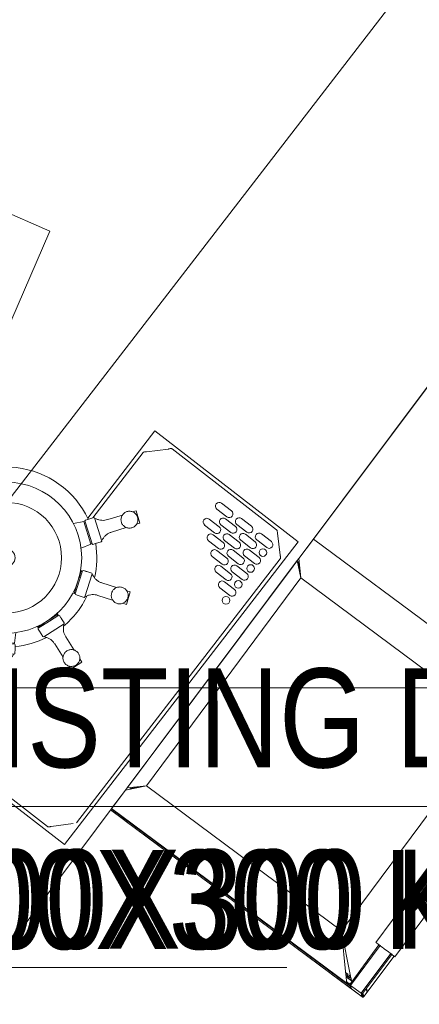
# Model space of a CAD drawing. Header units: millimetres. Extents: x 504675 to 860349, y -23215 to 63575.
# Tile 153 of 177: x 588420 to 588925, y 34386 to 35628. Entities that reach past the tile are written whole.
import ezdxf

# ---------------------------------------------------------------- set-up
doc = ezdxf.new("R2010")
doc.units = ezdxf.units.MM
doc.header["$LTSCALE"] = 10
doc.linetypes.add('LEVEL-F-OVERALL LAYOUT$0$HIDDEN', pattern=[0.375, 0.25, -0.125])
doc.layers.get('0').update_dxf_attribs({"linetype": 'CONTINUOUS'})
for name, color, linetype, lineweight in [('ARCH', 8, 'CONTINUOUS', 0), ('Ceiling', 35, 'CONTINUOUS', 5), ('CKD-Equipements', 8, 'CONTINUOUS', 0), ('Duct Insulations', 8, 'CONTINUOUS', 13), ('F-RETAIL ANNO-TEXT', 7, 'CONTINUOUS', 9), ('furniture', 8, 'CONTINUOUS', 5), ('title', 3, 'CONTINUOUS', 0)]:
    doc.layers.add(name, color=color, linetype=linetype, lineweight=lineweight)
doc.layers.add('LEVEL-F-OVERALL LAYOUT$0$DASH1L', color=8, linetype='LEVEL-F-OVERALL LAYOUT$0$HIDDEN')
doc.styles.add('2 Arial_regular_annotative', font='arial.ttf', dxfattribs={"width": 0.8, "height": 2})
doc.styles.add('2.25 Arial_regular_annotative', font='arial.ttf', dxfattribs={"width": 0.8, "height": 2.25})
doc.styles.get("Standard").update_dxf_attribs({"font": 'verdana.ttf'})
doc.dimstyles.new('A-DIM-2-ANNOTATIVE', dxfattribs={"dimtxt": 2, "dimasz": 1.5, "dimexe": 1, "dimexo": 1, "dimgap": 0.5, "dimtad": 1, "dimdec": 0, "dimrnd": 5, "dimzin": 0, "dimdsep": 46, "dimtxsty": '2 Arial_regular_annotative', "dimblk": 'OBLIQUE', "dimcen": 0, "dimdle": 1, "dimclrd": 256, "dimclre": 256, "dimadec": 0, "dimazin": 0, "dimtfac": 1, "dimtdec": 0, "dimtix": 1, "dimtmove": 2, "dimatfit": 3, "dimfxl": 2, "dimtolj": 1, "dimtzin": 0, "dimlwd": -1, "dimlwe": -1, "dimarcsym": 1})

# ---------------------------------------------------------------- blocks, each defined once
blk = doc.blocks.new('G$C5B70F401')
at = {"layer": 'CKD-Equipements', "linetype": 'Continuous'}
for p, q in [((228.6, 482.6, 1824.7), (0, 482.6, 1824.7)), ((0, 482.6, 1824.7), (0, 0, 1824.7)), ((7.7, 455.2, 1824.7), (27.4, 474.9, 1824.7)), ((197.7, 477.8, 1824.7), (30.9, 477.8, 1824.7)), ((201.2, 474.9, 1824.7), (220.9, 455.2, 1824.7)), ((228.6, 343.7, 1824.7), (228.6, 482.6, 1824.7)), ((42.9, 462, 1824.7), (27, 462, 1824.7)), ((74.6, 462, 1824.7), (58.7, 462, 1824.7)), ((106.4, 462, 1824.7), (90.5, 462, 1824.7)), ((4.8, 451.7, 1824.7), (4.8, 30.9, 1824.7)), ((27, 452.4, 1824.7), (42.9, 452.4, 1824.7)), ((58.7, 449.3, 1824.7), (42.9, 449.3, 1824.7)), ((58.7, 452.4, 1824.7), (74.6, 452.4, 1824.7)), ((90.5, 449.3, 1824.7), (74.6, 449.3, 1824.7)), ((90.5, 452.4, 1824.7), (106.4, 452.4, 1824.7)), ((223.8, 347.8, 1824.7), (223.8, 451.7, 1824.7)), ((42.9, 436.6, 1824.7), (27, 436.6, 1824.7)), ((42.9, 439.7, 1824.7), (58.7, 439.7, 1824.7)), ((74.6, 436.6, 1824.7), (58.7, 436.6, 1824.7)), ((74.6, 439.7, 1824.7), (90.5, 439.7, 1824.7)), ((106.4, 436.6, 1824.7), (90.5, 436.6, 1824.7)), ((27, 427, 1824.7), (42.9, 427, 1824.7)), ((58.7, 423.9, 1824.7), (42.9, 423.9, 1824.7)), ((58.7, 427, 1824.7), (74.6, 427, 1824.7)), ((90.5, 423.9, 1824.7), (74.6, 423.9, 1824.7)), ((90.5, 427, 1824.7), (106.4, 427, 1824.7)), ((42.9, 411.2, 1824.7), (27, 411.2, 1824.7)), ((42.9, 414.3, 1824.7), (58.7, 414.3, 1824.7)), ((74.6, 411.2, 1824.7), (58.7, 411.2, 1824.7)), ((74.6, 414.3, 1824.7), (90.5, 414.3, 1824.7)), ((27, 401.6, 1824.7), (42.9, 401.6, 1824.7)), ((58.7, 398.5, 1824.7), (42.9, 398.5, 1824.7)), ((58.7, 401.6, 1824.7), (74.6, 401.6, 1824.7)), ((42.9, 385.8, 1824.7), (27, 385.8, 1824.7)), ((42.9, 388.9, 1824.7), (58.7, 388.9, 1824.7)), ((185.9, 388.4, 1824.7), (172.4, 378.9, 1824.7)), ((188.6, 384.5, 1824.7), (185.9, 388.4, 1824.7)), ((27, 376.2, 1824.7), (42.9, 376.2, 1824.7)), ((172.4, 378.9, 1824.7), (175.1, 375.1, 1824.7)), ((207.5, 357.6, 1824.7), (196.3, 373.5, 1824.7)), ((182.8, 364.1, 1824.7), (194, 348.1, 1824.7)), ((197, 331.6, 1824.7), (222, 349.1, 1824.7)), ((220.5, 349.3, 1824.7), (219.5, 349.5, 1824.7)), ((221.1, 348.5, 1824.7), (220.5, 349.3, 1824.7)), ((223, 348.9, 1824.7), (222, 349.1, 1824.7)), ((226.7, 343.6, 1824.7), (223, 348.9, 1824.7)), ((230, 337.3, 1824.7), (205.3, 320, 1824.7)), ((229.2, 338.7, 1824.7), (218, 330.8, 1824.7)), ((229.4, 339.8, 1824.7), (227.5, 342.5, 1824.7)), ((229.3, 336.8, 1824.7), (228.4, 338.1, 1824.7)), ((229.2, 338.7, 1824.7), (229.4, 339.8, 1824.7)), ((238.4, 327.3, 1824.7), (230, 337.3, 1824.7)), ((197, 331.6, 1824.7), (196.8, 330.6, 1824.7)), ((196.8, 330.6, 1824.7), (201.3, 324.2, 1824.7)), ((197.4, 334.1, 1824.7), (197.3, 333.1, 1824.7)), ((197.3, 333.1, 1824.7), (197.9, 332.3, 1824.7)), ((201.3, 324.2, 1824.7), (203.2, 321.4, 1824.7)), ((218, 330.8, 1824.7), (204.3, 321.2, 1824.7)), ((203.2, 321.4, 1824.7), (204.3, 321.2, 1824.7)), ((205.1, 321.8, 1824.7), (206, 320.5, 1824.7)), ((205.3, 320, 1824.7), (212, 308.6, 1824.7)), ((129.1, 302.8, 1824.7), (123.4, 287.3, 1824.7)), ((133.5, 301.2, 1824.7), (129.1, 302.8, 1824.7)), ((123.4, 287.3, 1824.7), (127.9, 285.7, 1824.7)), ((164.5, 290, 1824.7), (146.2, 296.6, 1824.7)), ((170.7, 262.7, 1824.7), (181.1, 291.3, 1824.7)), ((179.8, 290.7, 1824.7), (178.9, 290.3, 1824.7)), ((180.8, 290.3, 1824.7), (179.8, 290.7, 1824.7)), ((182.1, 291.8, 1824.7), (181.1, 291.3, 1824.7)), ((188.2, 289.6, 1824.7), (182.1, 291.8, 1824.7)), ((193.1, 287, 1824.7), (188.4, 274.1, 1824.7)), ((192.6, 288, 1824.7), (189.5, 289.1, 1824.7)), ((194.5, 286.3, 1824.7), (191.3, 277.5, 1824.7)), ((193.1, 287, 1824.7), (192.6, 288, 1824.7)), ((194.2, 285.5, 1824.7), (192.7, 286, 1824.7)), ((195.4, 286.2, 1824.7), (194.5, 286.3, 1824.7)), ((140.5, 281.1, 1824.7), (158.8, 274.5, 1824.7)), ((188.4, 274.1, 1824.7), (182.6, 258.3, 1824.7)), ((169.7, 264.9, 1824.7), (170.1, 264.1, 1824.7)), ((170.1, 264.1, 1824.7), (171.1, 263.7, 1824.7)), ((170.7, 262.7, 1824.7), (171.2, 261.7, 1824.7)), ((171.2, 261.7, 1824.7), (178.5, 259, 1824.7)), ((188.7, 270.2, 1824.7), (184.2, 257.9, 1824.7)), ((178.5, 259, 1824.7), (181.7, 257.9, 1824.7)), ((181.7, 257.9, 1824.7), (182.6, 258.3, 1824.7)), ((183, 259.3, 1824.7), (184.5, 258.8, 1824.7)), ((184.2, 257.9, 1824.7), (185.5, 257.2, 1824.7)), ((181.7, 224.7, 1824.7), (178.5, 223.6, 1824.7)), ((182.6, 224.3, 1824.7), (181.7, 224.7, 1824.7)), ((182.6, 224.3, 1824.7), (187.3, 211.4, 1824.7)), ((184.5, 223.8, 1824.7), (183, 223.3, 1824.7)), ((185.5, 225.4, 1824.7), (184.2, 224.7, 1824.7)), ((184.2, 224.7, 1824.7), (188.7, 212.4, 1824.7)), ((170.1, 218.5, 1824.7), (169.7, 217.7, 1824.7)), ((171.1, 218.9, 1824.7), (170.1, 218.5, 1824.7)), ((171.2, 220.9, 1824.7), (170.7, 219.9, 1824.7)), ((181.1, 191.3, 1824.7), (170.7, 219.9, 1824.7)), ((177.2, 223.1, 1824.7), (171.2, 220.9, 1824.7)), ((187.3, 211.4, 1824.7), (193.1, 195.6, 1824.7)), ((158.8, 208.1, 1824.7), (140.5, 201.5, 1824.7)), ((191.3, 205.1, 1824.7), (194.5, 196.3, 1824.7)), ((127.9, 196.9, 1824.7), (123.4, 195.3, 1824.7)), ((123.4, 195.3, 1824.7), (129.1, 179.8, 1824.7)), ((146.1, 186, 1824.7), (164.5, 192.6, 1824.7)), ((178.9, 192.3, 1824.7), (179.8, 191.9, 1824.7)), ((179.8, 191.9, 1824.7), (180.8, 192.3, 1824.7)), ((181.1, 191.3, 1824.7), (182.1, 190.8, 1824.7)), ((182.1, 190.8, 1824.7), (189.5, 193.5, 1824.7)), ((189.5, 193.5, 1824.7), (192.6, 194.6, 1824.7)), ((192.6, 194.6, 1824.7), (193.1, 195.6, 1824.7)), ((192.7, 196.6, 1824.7), (194.2, 197.1, 1824.7)), ((194.5, 196.3, 1824.7), (195.4, 196.4, 1824.7)), ((129.1, 179.8, 1824.7), (133.5, 181.4, 1824.7)), ((212, 174, 1824.7), (205.3, 162.6, 1824.7)), ((206, 162.1, 1824.7), (205.1, 160.8, 1824.7)), ((205.3, 162.6, 1824.7), (224.4, 149.2, 1824.7)), ((200.5, 157.3, 1824.7), (196.8, 152, 1824.7)), ((196.8, 152, 1824.7), (197, 151, 1824.7)), ((222, 133.5, 1824.7), (197, 151, 1824.7)), ((197.9, 150.3, 1824.7), (197.3, 149.5, 1824.7)), ((197.3, 149.5, 1824.7), (197.4, 148.5, 1824.7)), ((203.2, 161.2, 1824.7), (201.3, 158.4, 1824.7)), ((204.3, 161.4, 1824.7), (203.2, 161.2, 1824.7)), ((204.3, 161.4, 1824.7), (215.5, 153.5, 1824.7)), ((215.5, 153.5, 1824.7), (229.2, 143.9, 1824.7)), ((224.4, 149.2, 1824.7), (230, 145.3, 1824.7)), ((230, 145.3, 1824.7), (238.4, 155.3, 1824.7)), ((223, 133.7, 1824.7), (227.5, 140.1, 1824.7)), ((227.5, 140.1, 1824.7), (229.4, 142.8, 1824.7)), ((228.4, 144.5, 1824.7), (229.3, 145.8, 1824.7)), ((228.6, 0, 1824.7), (228.6, 138.9, 1824.7)), ((229.4, 142.8, 1824.7), (229.2, 143.9, 1824.7)), ((194, 134.5, 1824.7), (182.8, 118.5, 1824.7)), ((196.3, 109.1, 1824.7), (207.5, 125, 1824.7)), ((219.5, 133.1, 1824.7), (220.5, 133.3, 1824.7)), ((220.5, 133.3, 1824.7), (221.1, 134.1, 1824.7)), ((222, 133.5, 1824.7), (223, 133.7, 1824.7)), ((223.8, 30.9, 1824.7), (223.8, 134.8, 1824.7)), ((175.1, 107.6, 1824.7), (172.4, 103.7, 1824.7)), ((172.4, 103.7, 1824.7), (185.9, 94.2, 1824.7)), ((185.9, 94.2, 1824.7), (188.6, 98.1, 1824.7)), ((201.6, 81, 1824.7), (185.7, 81, 1824.7)), ((185.7, 68.3, 1824.7), (169.9, 68.3, 1824.7)), ((185.7, 71.4, 1824.7), (201.6, 71.4, 1824.7)), ((169.9, 55.6, 1824.7), (154, 55.6, 1824.7)), ((169.9, 58.7, 1824.7), (185.7, 58.7, 1824.7)), ((201.6, 55.6, 1824.7), (185.7, 55.6, 1824.7)), ((154, 42.9, 1824.7), (138.1, 42.9, 1824.7)), ((154, 46, 1824.7), (169.9, 46, 1824.7)), ((185.7, 42.9, 1824.7), (169.9, 42.9, 1824.7)), ((185.7, 46, 1824.7), (201.6, 46, 1824.7)), ((27.4, 7.7, 1824.7), (7.7, 27.4, 1824.7)), ((138.1, 30.2, 1824.7), (122.2, 30.2, 1824.7)), ((138.1, 33.3, 1824.7), (154, 33.3, 1824.7)), ((169.9, 30.2, 1824.7), (154, 30.2, 1824.7)), ((169.9, 33.3, 1824.7), (185.7, 33.3, 1824.7)), ((201.6, 30.2, 1824.7), (185.7, 30.2, 1824.7)), ((220.9, 27.4, 1824.7), (201.2, 7.7, 1824.7)), ((122.2, 20.6, 1824.7), (138.1, 20.6, 1824.7)), ((154, 20.6, 1824.7), (169.9, 20.6, 1824.7)), ((185.7, 20.6, 1824.7), (201.6, 20.6, 1824.7)), ((0, 0, 1824.7), (228.6, 0, 1824.7)), ((30.9, 4.8, 1824.7), (197.7, 4.8, 1824.7))]:
    blk.add_line(p, q, dxfattribs=at)
for centre, radius in [((27, 444.5, 1824.7), 4.83), ((27, 419.1, 1824.7), 4.83), ((27, 393.7, 1824.7), 4.83), ((27, 368.3, 1824.7), 4.83), ((279.4, 241.3, 1824.7), 95.2), ((279.4, 241.3, 1824.7), 69.8), ((279.4, 241.3, 1824.7), 11.1), ((201.6, 88.9, 1824.7), 4.83), ((201.6, 63.5, 1824.7), 4.83), ((201.6, 38.1, 1824.7), 4.83)]:
    blk.add_circle(centre, radius, dxfattribs=at)
for centre, radius, start, end in [((27, 457.2, 1824.7), 4.76, 90, 270), ((42.9, 457.2, 1824.7), 4.76, 270, 90), ((58.7, 457.2, 1824.7), 4.76, 90, 270), ((74.6, 457.2, 1824.7), 4.76, 270, 90), ((90.5, 457.2, 1824.7), 4.76, 90, 270), ((106.4, 457.2, 1824.7), 4.76, 270, 90), ((42.9, 444.5, 1824.7), 4.76, 90, 270), ((58.7, 444.5, 1824.7), 4.76, 270, 90), ((74.6, 444.5, 1824.7), 4.76, 90, 270), ((90.5, 444.5, 1824.7), 4.76, 270, 90), ((27, 431.8, 1824.7), 4.76, 90, 270), ((42.9, 431.8, 1824.7), 4.76, 270, 90), ((58.7, 431.8, 1824.7), 4.76, 90, 270), ((74.6, 431.8, 1824.7), 4.76, 270, 90), ((90.5, 431.8, 1824.7), 4.76, 90, 270), ((106.4, 431.8, 1824.7), 4.76, 270, 90), ((42.9, 419.1, 1824.7), 4.76, 90, 270), ((58.7, 419.1, 1824.7), 4.76, 270, 90), ((74.6, 419.1, 1824.7), 4.76, 90, 270), ((90.5, 419.1, 1824.7), 4.76, 270, 90), ((27, 406.4, 1824.7), 4.76, 90, 270), ((42.9, 406.4, 1824.7), 4.76, 270, 90), ((58.7, 406.4, 1824.7), 4.76, 90, 270), ((74.6, 406.4, 1824.7), 4.76, 270, 90), ((42.9, 393.7, 1824.7), 4.76, 90, 270), ((58.7, 393.7, 1824.7), 4.76, 270, 90), ((27, 381, 1824.7), 4.76, 90, 270), ((42.9, 381, 1824.7), 4.76, 270, 90), ((279.4, 241.3, 1824.7), 114.3, 0, 117.1717), ((279.4, 241.3, 1824.7), 114.3, 133.289, 155.1296), ((279.4, 241.3, 1824.7), 112.7, 167.6853, 180), ((279.4, 241.3, 1824.7), 112.7, 180, 192.3819), ((279.4, 241.3, 1824.7), 114.3, 242.8292, 0), ((279.4, 241.3, 1824.7), 112.7, 205.5383, 226.6042), ((185.7, 76.2, 1824.7), 4.76, 90, 270), ((201.6, 76.2, 1824.7), 4.76, 270, 90), ((169.9, 63.5, 1824.7), 4.76, 90, 270), ((185.7, 63.5, 1824.7), 4.76, 270, 90), ((154, 50.8, 1824.7), 4.76, 90, 270), ((169.9, 50.8, 1824.7), 4.76, 270, 90), ((185.7, 50.8, 1824.7), 4.76, 90, 270), ((201.6, 50.8, 1824.7), 4.76, 270, 90), ((138.1, 38.1, 1824.7), 4.76, 90, 270), ((154, 38.1, 1824.7), 4.76, 270, 90), ((169.9, 38.1, 1824.7), 4.76, 90, 270), ((185.7, 38.1, 1824.7), 4.76, 270, 90), ((122.2, 25.4, 1824.7), 4.76, 90, 270), ((138.1, 25.4, 1824.7), 4.76, 270, 90), ((154, 25.4, 1824.7), 4.76, 90, 270), ((169.9, 25.4, 1824.7), 4.76, 270, 90), ((185.7, 25.4, 1824.7), 4.76, 90, 270), ((201.6, 25.4, 1824.7), 4.76, 270, 90)]:
    blk.add_arc(centre, radius, start, end, dxfattribs=at)
for points in [[(27.4, 474.9, 1824.7), (27.7, 475.3, 1824.7), (28.3, 476.1, 1824.7), (29.1, 477, 1824.7), (30, 477.7, 1824.7), (30.6, 477.8, 1824.7), (30.9, 477.8, 1824.7)], [(197.7, 477.8, 1824.7), (198, 477.8, 1824.7), (198.6, 477.7, 1824.7), (199.5, 477, 1824.7), (200.3, 476.1, 1824.7), (200.9, 475.3, 1824.7), (201.2, 474.9, 1824.7)], [(4.8, 451.7, 1824.7), (4.8, 452, 1824.7), (4.9, 452.6, 1824.7), (5.6, 453.5, 1824.7), (6.5, 454.3, 1824.7), (7.3, 454.9, 1824.7), (7.7, 455.2, 1824.7)], [(220.9, 455.2, 1824.7), (221.3, 454.9, 1824.7), (222.1, 454.3, 1824.7), (223, 453.5, 1824.7), (223.7, 452.6, 1824.7), (223.8, 452, 1824.7), (223.8, 451.7, 1824.7)], [(195.8, 377.7, 1824.7), (195.6, 378.3, 1824.7), (195, 379.6, 1824.7), (193.8, 381.3, 1824.7), (192.3, 382.7, 1824.7), (190.5, 383.9, 1824.7), (188.6, 384.6, 1824.7), (186.5, 385, 1824.7), (184.4, 384.9, 1824.7), (182.3, 384.5, 1824.7), (180.4, 383.6, 1824.7), (178.7, 382.4, 1824.7), (177.3, 380.9, 1824.7), (176.1, 379.1, 1824.7), (175.4, 377.1, 1824.7), (175, 375, 1824.7), (175.1, 372.9, 1824.7), (175.6, 370.9, 1824.7), (176.4, 369, 1824.7), (177.6, 367.3, 1824.7), (179.2, 365.8, 1824.7), (180.9, 364.7, 1824.7), (182.9, 364, 1824.7), (185, 363.6, 1824.7), (187.1, 363.7, 1824.7), (189.1, 364.1, 1824.7), (191, 365, 1824.7), (192.7, 366.2, 1824.7), (194.2, 367.7, 1824.7), (195.3, 369.5, 1824.7), (196.1, 371.5, 1824.7), (196.4, 373.5, 1824.7), (196.4, 375.6, 1824.7), (196, 377, 1824.7), (195.8, 377.7, 1824.7)], [(143.4, 299.7, 1824.7), (142.8, 300.1, 1824.7), (141.6, 300.9, 1824.7), (139.6, 301.6, 1824.7), (137.5, 301.9, 1824.7), (135.5, 301.8, 1824.7), (133.4, 301.3, 1824.7), (131.5, 300.4, 1824.7), (129.8, 299.1, 1824.7), (128.4, 297.6, 1824.7), (127.3, 295.8, 1824.7), (126.6, 293.8, 1824.7), (126.3, 291.7, 1824.7), (126.4, 289.6, 1824.7), (126.9, 287.6, 1824.7), (127.8, 285.7, 1824.7), (129.1, 284, 1824.7), (130.6, 282.6, 1824.7), (132.4, 281.5, 1824.7), (134.4, 280.8, 1824.7), (136.5, 280.5, 1824.7), (138.6, 280.6, 1824.7), (140.6, 281.1, 1824.7), (142.5, 282, 1824.7), (144.2, 283.2, 1824.7), (145.6, 284.8, 1824.7), (146.7, 286.6, 1824.7), (147.4, 288.6, 1824.7), (147.7, 290.6, 1824.7), (147.6, 292.7, 1824.7), (147.1, 294.8, 1824.7), (146.2, 296.7, 1824.7), (145, 298.4, 1824.7), (143.9, 299.3, 1824.7), (143.4, 299.7, 1824.7)], [(136.4, 202.1, 1824.7), (135.7, 202, 1824.7), (134.3, 201.8, 1824.7), (132.3, 201.1, 1824.7), (130.5, 200, 1824.7), (129, 198.5, 1824.7), (127.8, 196.8, 1824.7), (126.9, 194.9, 1824.7), (126.4, 192.9, 1824.7), (126.3, 190.8, 1824.7), (126.7, 188.7, 1824.7), (127.4, 186.7, 1824.7), (128.5, 185, 1824.7), (129.9, 183.4, 1824.7), (131.6, 182.2, 1824.7), (133.5, 181.3, 1824.7), (135.6, 180.8, 1824.7), (137.7, 180.7, 1824.7), (139.7, 181.1, 1824.7), (141.7, 181.8, 1824.7), (143.5, 182.9, 1824.7), (145, 184.3, 1824.7), (146.3, 186, 1824.7), (147.1, 187.9, 1824.7), (147.6, 190, 1824.7), (147.7, 192.1, 1824.7), (147.4, 194.1, 1824.7), (146.7, 196.1, 1824.7), (145.6, 197.9, 1824.7), (144.1, 199.4, 1824.7), (142.4, 200.7, 1824.7), (140.5, 201.5, 1824.7), (138.5, 202.1, 1824.7), (137.1, 202.1, 1824.7), (136.4, 202.1, 1824.7)], [(179.1, 116.6, 1824.7), (178.6, 116.2, 1824.7), (177.5, 115.3, 1824.7), (176.4, 113.5, 1824.7), (175.5, 111.6, 1824.7), (175.1, 109.5, 1824.7), (175, 107.4, 1824.7), (175.4, 105.4, 1824.7), (176.2, 103.4, 1824.7), (177.3, 101.7, 1824.7), (178.8, 100.1, 1824.7), (180.5, 98.9, 1824.7), (182.4, 98.1, 1824.7), (184.5, 97.7, 1824.7), (186.6, 97.6, 1824.7), (188.7, 98, 1824.7), (190.6, 98.8, 1824.7), (192.4, 99.9, 1824.7), (193.9, 101.4, 1824.7), (195.1, 103.1, 1824.7), (195.9, 105, 1824.7), (196.4, 107.1, 1824.7), (196.4, 109.2, 1824.7), (196, 111.3, 1824.7), (195.3, 113.2, 1824.7), (194.1, 115, 1824.7), (192.7, 116.5, 1824.7), (190.9, 117.7, 1824.7), (189, 118.5, 1824.7), (187, 119, 1824.7), (184.9, 119, 1824.7), (182.8, 118.6, 1824.7), (180.8, 117.9, 1824.7), (179.7, 117.1, 1824.7), (179.1, 116.6, 1824.7)], [(223.8, 30.9, 1824.7), (223.8, 30.6, 1824.7), (223.7, 30, 1824.7), (223, 29.1, 1824.7), (222.1, 28.3, 1824.7), (221.3, 27.7, 1824.7), (220.9, 27.4, 1824.7)], [(30.9, 4.8, 1824.7), (30.6, 4.8, 1824.7), (30, 4.9, 1824.7), (29.1, 5.6, 1824.7), (28.3, 6.5, 1824.7), (27.7, 7.3, 1824.7), (27.4, 7.7, 1824.7)], [(201.2, 7.7, 1824.7), (200.9, 7.3, 1824.7), (200.3, 6.5, 1824.7), (199.5, 5.6, 1824.7), (198.6, 4.9, 1824.7), (198, 4.8, 1824.7), (197.7, 4.8, 1824.7)]]:
    blk.add_open_spline(points, degree=3, dxfattribs=at)
for points, knots in [([(194, 348.1, 1824.7), (194.7, 347, 1824.7), (196, 344.9, 1824.7), (197.2, 341.4, 1824.7), (197.7, 337.7, 1824.7), (197.5, 335.2, 1824.7), (197.4, 334, 1824.7)], [0, 0, 0, 0, 0.249992, 0.498152, 0.74742, 1, 1, 1, 1]), ([(219.6, 349.5, 1824.7), (218.4, 349.8, 1824.7), (216, 350.5, 1824.7), (212.7, 352.3, 1824.7), (209.8, 354.6, 1824.7), (208.3, 356.6, 1824.7), (207.5, 357.6, 1824.7)], [0, 0, 0, 0, 0.25258, 0.501849, 0.750008, 1, 1, 1, 1]), ([(227.5, 342.5, 1824.7), (227.5, 342.6, 1824.7), (227.4, 342.7, 1824.7), (227.1, 343.1, 1824.7), (226.9, 343.4, 1824.7), (226.7, 343.6, 1824.7), (226.7, 343.6, 1824.7)], [0, 0, 0, 0, 0.078703, 0.501467, 0.921999, 1, 1, 1, 1]), ([(179, 290.3, 1824.7), (177.8, 289.9, 1824.7), (175.5, 289, 1824.7), (171.8, 288.6, 1824.7), (168, 288.9, 1824.7), (165.7, 289.6, 1824.7), (164.5, 290, 1824.7)], [0, 0, 0, 0, 0.25258, 0.501849, 0.750008, 1, 1, 1, 1]), ([(189.5, 289.1, 1824.7), (189.4, 289.1, 1824.7), (189.2, 289.2, 1824.7), (188.8, 289.3, 1824.7), (188.4, 289.5, 1824.7), (188.2, 289.6, 1824.7), (188.2, 289.6, 1824.7)], [0, 0, 0, 0, 0.078703, 0.501467, 0.921999, 1, 1, 1, 1]), ([(158.8, 274.5, 1824.7), (160, 274, 1824.7), (162.3, 273, 1824.7), (165.3, 270.8, 1824.7), (167.8, 268.1, 1824.7), (169.1, 265.9, 1824.7), (169.7, 264.9, 1824.7)], [0, 0, 0, 0, 0.249992, 0.498152, 0.74742, 1, 1, 1, 1]), ([(178.5, 223.6, 1824.7), (178.5, 223.5, 1824.7), (178.3, 223.5, 1824.7), (177.9, 223.3, 1824.7), (177.5, 223.2, 1824.7), (177.3, 223.1, 1824.7), (177.2, 223.1, 1824.7)], [0, 0, 0, 0, 0.078703, 0.501467, 0.921999, 1, 1, 1, 1]), ([(169.7, 217.7, 1824.7), (169.1, 216.7, 1824.7), (167.8, 214.5, 1824.7), (165.3, 211.8, 1824.7), (162.3, 209.6, 1824.7), (160, 208.6, 1824.7), (158.8, 208.1, 1824.7)], [0, 0, 0, 0, 0.25258, 0.501849, 0.750008, 1, 1, 1, 1]), ([(164.5, 192.6, 1824.7), (165.7, 193, 1824.7), (168, 193.7, 1824.7), (171.8, 194, 1824.7), (175.5, 193.6, 1824.7), (177.8, 192.7, 1824.7), (179, 192.3, 1824.7)], [0, 0, 0, 0, 0.249992, 0.498152, 0.74742, 1, 1, 1, 1]), ([(201.3, 158.4, 1824.7), (201.3, 158.4, 1824.7), (201.1, 158.2, 1824.7), (200.9, 157.9, 1824.7), (200.6, 157.5, 1824.7), (200.5, 157.3, 1824.7), (200.5, 157.3, 1824.7)], [0, 0, 0, 0, 0.078703, 0.501467, 0.921999, 1, 1, 1, 1]), ([(197.4, 148.6, 1824.7), (197.5, 147.4, 1824.7), (197.7, 144.9, 1824.7), (197.2, 141.2, 1824.7), (196, 137.7, 1824.7), (194.7, 135.6, 1824.7), (194, 134.5, 1824.7)], [0, 0, 0, 0, 0.25258, 0.501849, 0.750008, 1, 1, 1, 1]), ([(207.5, 125, 1824.7), (208.3, 126, 1824.7), (209.8, 128, 1824.7), (212.7, 130.3, 1824.7), (216, 132.1, 1824.7), (218.4, 132.8, 1824.7), (219.6, 133.1, 1824.7)], [0, 0, 0, 0, 0.2499918, 0.4981516, 0.7474201, 1, 1, 1, 1])]:
    blk.add_open_spline(points, degree=3, knots=knots, dxfattribs=at)
blk = doc.blocks.new('ARCH')
at = {"layer": 'LEVEL-F-OVERALL LAYOUT$0$DASH1L'}
h = blk.add_hatch(dxfattribs=at)
h.set_pattern_fill('ANGLE', color=8, scale=10, angle=352.0664)
h.set_pattern_definition([(352.0664444, (-404119.055, 373340.98), (9.6410197, 69.1814516), [50.8, -19.05]), (82.0664444, (-404119.055, 373340.98), (-69.1814516, 9.6410197), [50.8, -19.05])])
edge = h.paths.add_edge_path(flags=16)
edge.add_line((572074.7, 35847.1), (602196.9, 29528.2))
edge.add_line((602196.9, 29528.2), (599472.6, 39352))
edge.add_arc((597545.4, 38817.5), 2000, 15.4994, 89.9984)
edge.add_line((597545.4, 40817.5), (573256.1, 40817.5))
edge.add_arc((576210.3, 22394.2), 18658.7, 99.10996, 106.69033)
edge.add_line((570851.6, 40266.8), (572074.7, 35847.1))
h.paths.add_polyline_path([(583373.8, 40816), (583374.1, 40875), (586424.1, 40859.1), (586423.9, 40816)], flags=16)
h.paths.add_polyline_path([(600840.9, 34605.1), (600792.8, 34591.5), (599498, 39260.6), (599546.1, 39274.3)])
h.paths.add_polyline_path([(587210.4, 32671.8), (587195, 32598.4), (582693, 33542.8), (582708.4, 33616.2)])
edge = h.paths.add_edge_path()
edge.add_line((572071.7, 35387.9), (601863.3, 29138.4))
edge.add_arc((601986.5, 29725.6), 600, 258.1526, 375.4994)
edge.add_line((602564.7, 29886), (599906.3, 39472.3))
edge.add_arc((597545.4, 38817.5), 2450, 15.4994, 89.9984)
edge.add_line((597545.4, 41267.5), (573220.5, 41267.5))
edge.add_arc((576210.3, 22394.2), 19108.7, 99.00183, 106.23582)
edge.add_arc((571035.5, 40164.8), 600, 106.2358, 195.469)
edge.add_line((570457.2, 40004.7), (571616.6, 35815.1))
edge.add_arc((572194.9, 35975.1), 600, 195.469, 258.1526)
h.paths.add_polyline_path([(587210.4, 32671.8), (587195.4, 32600.5), (587195.4, 32600.5)])
at = {"layer": 'furniture'}
for p, q in [((589313.9, 35670.5), (588224.8, 34217.8)), ((588791.4, 34973.3), (589314, 35670.3)), ((588773, 34948.8), (588791.4, 34973.3)), ((588791.4, 34973.3), (589086.6, 34754.2)), ((588556.1, 34659.5), (588771, 34946.2)), ((588771, 34946.2), (588773, 34948.8)), ((588775.4, 34924.3), (588771, 34946.2)), ((588775.4, 34924.3), (588772.3, 34945.2)), ((588775.4, 34924.3), (588773, 34948.8)), ((588775.4, 34924.3), (588773.5, 34934.8)), ((588773.7, 34934.8), (588775.4, 34924.3)), ((588775.4, 34924.3), (588773.8, 34934.9)), ((588774.1, 34934.9), (588775.4, 34924.3)), ((588775.4, 34924.3), (588580.7, 34661.9)), ((589021.7, 34741.5), (588775.4, 34924.3)), ((588827, 34479.1), (589021.7, 34741.5)), ((588870.2, 34464.3), (589048.9, 34705.2)), ((589073, 34687.3), (588894.2, 34446.5)), ((588536.5, 34633.4), (588553.9, 34656.6)), ((588553.9, 34656.6), (588580.7, 34661.9)), ((588553.9, 34656.6), (588556.1, 34659.5)), ((588580.7, 34661.9), (588556.1, 34659.5)), ((588580.7, 34661.9), (588559.7, 34658.8)), ((588570, 34660.6), (588580.7, 34661.9)), ((588580.7, 34661.9), (588570.1, 34660.1)), ((588580.7, 34661.9), (588570.1, 34660.2)), ((588570.1, 34660.3), (588580.7, 34661.9)), ((588580.7, 34661.9), (588827, 34479.1)), ((588552.7, 34618.6), (588535.2, 34631.6)), ((588535.2, 34631.6), (588553.1, 34618.2)), ((588536.2, 34632.9), (588838.3, 34408.7)), ((588536.5, 34633.4), (588551.2, 34622.5)), ((588536.5, 34633.4), (588833.5, 34413.1)), ((588551.2, 34622.4), (588536.5, 34633.3)), ((588551.2, 34622.4), (588551.2, 34622.5)), ((588551.2, 34622.5), (588833.2, 34413.2)), ((588837.2, 34410.1), (588551.2, 34622.4)), ((588551.2, 34622.3), (588551.2, 34622.4)), ((588553.1, 34618.2), (588552.7, 34618.6)), ((588553.7, 34617.9), (588552.7, 34618.6)), ((588553.2, 34618.2), (588553.1, 34618.2)), ((588553.7, 34617.9), (588553.2, 34618.2)), ((588553.2, 34618.2), (588553.2, 34618.2)), ((588553.2, 34618.2), (588814, 34424.7)), ((588839.4, 34405.9), (588553.7, 34617.9)), ((588828.3, 34468.5), (588827, 34479.1)), ((588827, 34479.1), (588828.8, 34468.6)), ((588827, 34479.1), (588828.7, 34468.5)), ((588832.4, 34423.5), (588827, 34479.1)), ((588827, 34479.1), (588838.4, 34421.8)), ((588827, 34479.1), (588830.1, 34458.2)), ((588827, 34479.1), (588828.5, 34468.5)), ((588838.2, 34410.3), (588875.5, 34460.5)), ((588874.1, 34461.3), (588839.7, 34415)), ((588870.2, 34464.3), (588870.9, 34463.8)), ((588873, 34462.2), (588870.9, 34463.8)), ((588870.9, 34463.8), (588870.9, 34463.8)), ((588870.9, 34463.8), (588873, 34462.3)), ((588873, 34462.3), (588874.2, 34461.4)), ((588874.1, 34461.3), (588873, 34462.2)), ((588874.2, 34461.4), (588874.1, 34461.3)), ((588874.2, 34461.4), (588875.4, 34460.5)), ((588875.4, 34460.5), (588875.5, 34460.5)), ((588875.5, 34460.5), (588876, 34460)), ((588876, 34460), (588876.2, 34459.9)), ((588876.2, 34459.9), (588878.2, 34458.4)), ((588878.2, 34458.4), (588880.1, 34457)), ((588880.1, 34457), (588880.8, 34456.5)), ((588880.8, 34456.5), (588883.6, 34454.4)), ((588883.6, 34454.4), (588884.3, 34453.9)), ((588884.3, 34453.9), (588886.2, 34452.5)), ((588886.2, 34452.5), (588888.2, 34451)), ((588889, 34450.5), (588851.7, 34400.3)), ((588858.5, 34406.7), (588890.2, 34449.4)), ((588860.2, 34402.9), (588893.2, 34447.3)), ((588888.2, 34451), (588888.3, 34450.9)), ((588888.3, 34450.9), (588889, 34450.5)), ((588889, 34450.5), (588889, 34450.4)), ((588889, 34450.4), (588890.2, 34449.5)), ((588890.2, 34449.5), (588890.3, 34449.5)), ((588890.2, 34449.5), (588890.3, 34449.5)), ((588890.2, 34449.4), (588890.3, 34449.5)), ((588890.2, 34449.5), (588890.2, 34449.4)), ((588891.4, 34448.5), (588890.2, 34449.4)), ((588890.3, 34449.5), (588891.4, 34448.6)), ((588891.4, 34448.6), (588893.2, 34447.3)), ((588893.2, 34447.3), (588891.4, 34448.5)), ((588893.2, 34447.3), (588893.5, 34447)), ((588894.2, 34446.5), (588893.5, 34447)), ((588893.5, 34447), (588893.5, 34447)), ((588814.1, 34424.6), (588814, 34424.7)), ((588814.2, 34424.5), (588814.1, 34424.6)), ((588814.2, 34424.5), (588852.9, 34395.8)), ((588832.4, 34424.3), (588836.6, 34421.2)), ((588836.6, 34421.2), (588832.4, 34424.3)), ((588836.6, 34421.1), (588832.4, 34424.2)), ((588832.4, 34423.5), (588832.6, 34423.4)), ((588832.4, 34423.4), (588832.4, 34423.5)), ((588832.4, 34423.4), (588832.6, 34423.3)), ((588832.6, 34421.5), (588832.4, 34423.4)), ((588835.1, 34424.2), (588832.6, 34426.1)), ((588835.1, 34424.2), (588832.6, 34426)), ((588833.8, 34420.6), (588832.6, 34421.5)), ((588832.6, 34421.4), (588832.6, 34421.5)), ((588832.6, 34421.4), (588833.8, 34420.5)), ((588832.6, 34421.3), (588832.6, 34421.4)), ((588832.6, 34421.3), (588833.9, 34420.4)), ((588832.7, 34421.3), (588832.6, 34421.3)), ((588832.7, 34421.3), (588833.9, 34420.3)), ((588832.7, 34421.3), (588833.3, 34415.1)), ((588833.9, 34422.4), (588836.6, 34420.4)), ((588833.9, 34422.4), (588836.6, 34420.3)), ((588837.8, 34417.7), (588834.1, 34420.4)), ((588834.1, 34420.3), (588837.8, 34417.6)), ((588834.1, 34420.2), (588835, 34419.6)), ((588834.1, 34420.2), (588837.8, 34417.5)), ((588835, 34419.5), (588837.8, 34417.5)), ((588836, 34423.6), (588836, 34423.6)), ((588836, 34423.5), (588836, 34423.5)), ((588836.7, 34423), (588836.3, 34423.3)), ((588836.7, 34423), (588836.4, 34423.3)), ((588838.4, 34421.8), (588836.8, 34423)), ((588838.4, 34421.7), (588836.8, 34422.9)), ((588837, 34420.1), (588837.4, 34419.8)), ((588837, 34420.1), (588837.4, 34419.8)), ((588837.2, 34420.8), (588838.8, 34419.6)), ((588838.9, 34419.5), (588837.2, 34420.7)), ((588838.8, 34419.5), (588837.2, 34420.7)), ((588837.9, 34417.4), (588839.5, 34416.2)), ((588839.5, 34416.4), (588838, 34417.5)), ((588838, 34417.4), (588839.5, 34416.3)), ((588838, 34417.4), (588839.5, 34416.3)), ((588838.4, 34421.8), (588838.4, 34421.7)), ((588838.4, 34421.7), (588838.8, 34419.6)), ((588838.8, 34419.6), (588838.8, 34419.5)), ((588838.8, 34419.5), (588838.9, 34419.5)), ((588838.9, 34419.5), (588839, 34418.6)), ((588839, 34418.6), (588839, 34418.6)), ((588839, 34418.6), (588839, 34418.5)), ((588839, 34418.6), (588839, 34418.5)), ((588839, 34418.5), (588839.5, 34416.4)), ((588839.5, 34416.4), (588839.5, 34416.3)), ((588839.5, 34416.3), (588839.5, 34416.2)), ((588839.5, 34416.3), (588839.5, 34416.3)), ((588839.5, 34416.2), (588839.7, 34415)), ((588833.2, 34413.2), (588837.2, 34410.2)), ((588833.2, 34413.2), (588833.5, 34413.1)), ((588835.2, 34413.7), (588833.3, 34415.1)), ((588833.3, 34415), (588833.3, 34415.1)), ((588835.2, 34413.6), (588833.3, 34415)), ((588833.3, 34414.9), (588833.3, 34415)), ((588835.2, 34413.5), (588833.3, 34414.9)), ((588833.5, 34413.1), (588833.3, 34414.9)), ((588834.6, 34412.6), (588833.5, 34413.1)), ((588833.5, 34413), (588833.5, 34413.1)), ((588833.5, 34413.1), (588833.5, 34413.1)), ((588834.2, 34412.6), (588833.5, 34413)), ((588833.5, 34413), (588834.6, 34412.5)), ((588834.6, 34412.5), (588834.2, 34412.6)), ((588835.1, 34412.5), (588834.6, 34412.6)), ((588834.6, 34412.5), (588835.1, 34412.4)), ((588835.1, 34412.3), (588834.6, 34412.5)), ((588836, 34412.1), (588835.1, 34412.3)), ((588836.8, 34412.4), (588835.9, 34413.2)), ((588836.8, 34412.4), (588835.9, 34413.1)), ((588836.7, 34412.4), (588835.9, 34413)), ((588836, 34412.3), (588836.1, 34412.2)), ((588836.1, 34412.3), (588836, 34412.3)), ((588836.9, 34412.2), (588836, 34412.1)), ((588836.7, 34412.4), (588836.1, 34412.3)), ((588836.1, 34412.2), (588836.8, 34412.3)), ((588836.8, 34412.3), (588836.7, 34412.4)), ((588836.8, 34412.4), (588836.7, 34412.4)), ((588837.6, 34412.5), (588836.8, 34412.4)), ((588836.8, 34412.4), (588836.8, 34412.4)), ((588836.9, 34412.3), (588836.8, 34412.4)), ((588836.9, 34412.3), (588836.8, 34412.4)), ((588837, 34412.2), (588836.8, 34412.3)), ((588836.8, 34412.3), (588836.9, 34412.3)), ((588836.9, 34412.3), (588837.7, 34412.5)), ((588837.1, 34412.2), (588836.9, 34412.3)), ((588837.1, 34412.2), (588836.9, 34412.3)), ((588836.9, 34412.3), (588836.9, 34412.3)), ((588837, 34412.2), (588836.9, 34412.2)), ((588837.6, 34411.7), (588837, 34412.2)), ((588837.1, 34412.2), (588837, 34412.2)), ((588837.8, 34412.4), (588837.1, 34412.2)), ((588837.6, 34411.8), (588837.1, 34412.2)), ((588837.6, 34411.8), (588837.1, 34412.2)), ((588837.1, 34412.2), (588837.1, 34412.2)), ((588837.3, 34410.3), (588837.2, 34410.2)), ((588837.2, 34410.2), (588837.2, 34410.1)), ((588837.2, 34410.1), (588837.3, 34410.2)), ((588837.4, 34410.5), (588837.3, 34410.3)), ((588837.3, 34410.2), (588837.4, 34410.4)), ((588837.6, 34410.8), (588837.4, 34410.5)), ((588837.4, 34410.4), (588837.6, 34410.7)), ((588838.1, 34412.8), (588837.6, 34412.5)), ((588837.9, 34412.4), (588837.6, 34411.9)), ((588837.6, 34411.9), (588837.6, 34411.8)), ((588837.6, 34411.8), (588837.6, 34411.8)), ((588837.6, 34411.8), (588837.6, 34411.7)), ((588837.6, 34411.7), (588837.6, 34411.3)), ((588837.6, 34411.3), (588837.7, 34411)), ((588837.7, 34410.9), (588837.6, 34410.8)), ((588837.6, 34410.7), (588837.7, 34410.8)), ((588837.7, 34412.5), (588838, 34412.6)), ((588837.7, 34410.9), (588837.7, 34411)), ((588837.7, 34410.9), (588837.7, 34410.8)), ((588837.7, 34410.8), (588837.8, 34410.8)), ((588837.7, 34410.8), (588837.8, 34410.7)), ((588837.7, 34410.8), (588837.8, 34410.5)), ((588837.9, 34412.4), (588837.8, 34412.4)), ((588837.8, 34410.7), (588838, 34410.5)), ((588837.8, 34410.7), (588837.8, 34410.5)), ((588837.8, 34410.5), (588838.3, 34408.7)), ((588838, 34412.6), (588837.9, 34412.5)), ((588837.9, 34412.5), (588837.9, 34412.4)), ((588838.1, 34412.8), (588838, 34412.6)), ((588838, 34410.5), (588838.2, 34410.3)), ((588839.7, 34415), (588838.1, 34412.8)), ((588838.2, 34410.3), (588851.7, 34400.3)), ((588838.2, 34410.3), (588838.7, 34408.4)), ((588838.3, 34408.7), (588838.4, 34408.6)), ((588838.4, 34408.6), (588838.7, 34408.4)), ((588838.4, 34408.6), (588838.8, 34407.2)), ((588838.7, 34408.4), (588838.9, 34407.8)), ((588838.9, 34407.8), (588838.8, 34407.5)), ((588838.8, 34407.5), (588838.8, 34407.2)), ((588838.8, 34407.2), (588838.8, 34406.9)), ((588838.8, 34406.9), (588839, 34406.3)), ((588838.9, 34407.8), (588839.3, 34406.5)), ((588839, 34406.3), (588839.3, 34406.5)), ((588839, 34406.3), (588839.4, 34405.9)), ((588839.4, 34405.9), (588839, 34406.3)), ((588839.3, 34406.5), (588839.4, 34405.9)), ((588839.4, 34405.9), (588852.9, 34395.8)), ((588852.9, 34395.8), (588839.4, 34405.9)), ((588853.9, 34400.6), (588857.3, 34405.1)), ((588857.3, 34405.1), (588858, 34406)), ((588857.3, 34405.1), (588857.3, 34405.1)), ((588857.3, 34405.1), (588857.3, 34405.1)), ((588857.3, 34405.1), (588857.3, 34405.1)), ((588858.1, 34406.1), (588858, 34406)), ((588858.5, 34404.2), (588858, 34406)), ((588858.1, 34406.1), (588858.2, 34406.3)), ((588858.2, 34406.3), (588858.4, 34406.6)), ((588858.9, 34403.9), (588858.2, 34406.3)), ((588858.4, 34406.6), (588858.5, 34406.7)), ((588858.4, 34406.6), (588859.2, 34403.6)), ((588858.5, 34406.7), (588858.5, 34406.6)), ((588858.5, 34406.6), (588859.2, 34403.6)), ((588858.5, 34404.2), (588858.9, 34403.9)), ((588858.5, 34404.1), (588858.5, 34404.2)), ((588858.9, 34403.8), (588858.5, 34404.1)), ((588858.8, 34403.1), (588858.5, 34404.1)), ((588858.5, 34404.1), (588858.9, 34403.8)), ((588858.9, 34403.8), (588858.6, 34404)), ((588858.9, 34403.8), (588858.7, 34403.5)), ((588859.3, 34403.3), (588858.8, 34403.1)), ((588859.2, 34401.6), (588858.8, 34403.1)), ((588858.9, 34403.8), (588858.9, 34403.9)), ((588858.9, 34403.9), (588858.9, 34403.9)), ((588858.9, 34403.9), (588858.9, 34403.9)), ((588858.9, 34403.8), (588858.9, 34403.9)), ((588858.9, 34403.9), (588858.9, 34403.9)), ((588858.9, 34403.9), (588858.9, 34403.8)), ((588858.9, 34403.8), (588858.9, 34403.8)), ((588859, 34403.7), (588858.9, 34403.8)), ((588858.9, 34403.8), (588858.9, 34403.8)), ((588858.9, 34403.8), (588859, 34403.8)), ((588858.9, 34403.8), (588859.3, 34403.3)), ((588859, 34403.7), (588859, 34403.8)), ((588859, 34403.8), (588859.2, 34403.6)), ((588859.3, 34403.3), (588859, 34403.7)), ((588859.3, 34403.5), (588859, 34403.7)), ((588859.2, 34403.6), (588859.3, 34403.6)), ((588859.3, 34403.6), (588859.3, 34403.5)), ((588859.3, 34403.6), (588859.6, 34403.3)), ((588859.6, 34403.2), (588859.3, 34403.5)), ((588859.3, 34403.5), (588859.3, 34403.3)), ((588859.3, 34403.5), (588859.3, 34403.5)), ((588859.5, 34402.7), (588859.3, 34403.3)), ((588859.5, 34402.4), (588859.5, 34402.7)), ((588859.6, 34403.3), (588859.9, 34403.1)), ((588859.9, 34403), (588859.6, 34403.2)), ((588859.9, 34403.1), (588860.1, 34403)), ((588860.1, 34402.9), (588859.9, 34403)), ((588860.1, 34403), (588860.1, 34402.9)), ((588860.1, 34402.9), (588860.2, 34402.9)), ((588860.2, 34402.9), (588860.1, 34402.9)), ((588851.7, 34400.3), (588852, 34400.1)), ((588852.3, 34398.3), (588851.7, 34400.3)), ((588852, 34400.1), (588852.3, 34400)), ((588852.3, 34400), (588852.6, 34399.9)), ((588852.3, 34398.3), (588852.7, 34397.9)), ((588852.3, 34398.1), (588852.3, 34398.3)), ((588852.7, 34397.8), (588852.3, 34398.1)), ((588852.9, 34395.8), (588852.3, 34398.1)), ((588852.3, 34398.1), (588852.7, 34397.8)), ((588852.6, 34399.9), (588852.9, 34400)), ((588852.9, 34400), (588853, 34400)), ((588852.9, 34397.8), (588853.8, 34397.1)), ((588853.8, 34397), (588852.9, 34397.7)), ((588852.9, 34397.7), (588853.8, 34397)), ((588852.9, 34395.8), (588853.3, 34396.2)), ((588852.9, 34395.8), (588853.5, 34395.5)), ((588853.5, 34395.5), (588852.9, 34395.8)), ((588853.8, 34397.1), (588853, 34400)), ((588853, 34400), (588853.1, 34400)), ((588853.1, 34400), (588853.5, 34400.2)), ((588854, 34397), (588853.1, 34400)), ((588853.3, 34396.3), (588853.8, 34397)), ((588853.5, 34400.2), (588853.9, 34400.6)), ((588853.5, 34395.5), (588853.8, 34397)), ((588853.5, 34395.5), (588854.1, 34395.5)), ((588853.8, 34397), (588853.8, 34397.1)), ((588853.8, 34397.1), (588854, 34397)), ((588853.9, 34397), (588853.8, 34397)), ((588854.7, 34397.9), (588853.9, 34400.6)), ((588853.9, 34397), (588853.9, 34397)), ((588854.7, 34397.9), (588854, 34397)), ((588854, 34397), (588855.2, 34396.1)), ((588854.1, 34395.5), (588854.4, 34395.5)), ((588854.4, 34395.5), (588854.7, 34395.7)), ((588855.2, 34396.1), (588854.7, 34397.9)), ((588854.7, 34395.7), (588855, 34395.9)), ((588855, 34395.9), (588855.2, 34396.1)), ((588855.2, 34396.1), (588859.2, 34401.6)), ((588859.2, 34401.6), (588859.4, 34401.8)), ((588859.4, 34401.8), (588859.5, 34402.1)), ((588859.5, 34402.1), (588859.5, 34402.4))]:
    blk.add_line(p, q, dxfattribs=at)
blk.add_lwpolyline([(587793, 34228.8), (588110.3, 34639.6), (588954.7, 35732.6)], dxfattribs=at)
at = {"ltscale": 0.25, "xscale": -1, "rotation": 322.3137891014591}
blk.add_blockref('G$C5B70F401', (588477.2, 34588, -1824.7), dxfattribs=at)
at = {"layer": 'title', "color": 1, "lineweight": 5, "insert": (577040, 35608.9), "char_height": 86.949, "width": 695.32, "attachment_point": 1}
blk.add_mtext('\\pi134.95826;{\\C8;Kitchen \\P\\pi215.22135;door}', dxfattribs=at)
blk = doc.blocks.new('_OBLIQUE')
at = {"color": 0, "linetype": 'ByBlock', "lineweight": -2}
for p, q in [((-0.5, -0.5), (0.5, 0.5)), ((0, 0), (0, 0))]:
    blk.add_line(p, q, dxfattribs=at)
blk = doc.blocks.new('hvac')
at = {"layer": 'Duct Insulations', "color": 1, "true_color": 0xff0000}
for p, q in [((598459.9, -199671.3), (597980.6, -199463.9)), ((598003.2, -200726.7), (598459.9, -199671.3))]:
    blk.add_line(p, q, dxfattribs=at)
at = {"layer": 'F-RETAIL ANNO-TEXT', "insert": (598221.4, -200451.6), "char_height": 125, "width": 3696.039, "attachment_point": 1, "style": '2.25 Arial_regular_annotative'}
blk.add_mtext('1000X300 KEAD\\PBOD 3175\\PCFM 5000', dxfattribs=at)
at = {"layer": 'F-RETAIL ANNO-TEXT', "color": 5}
blk.add_leader([(597791, -199853.4), (598194.4, -200600.1), (598759.4, -200600.1)], dimstyle='A-DIM-2-ANNOTATIVE', override={"dimscale": 0, "dimasz": 150, "dimtad": 0, "dimclrd": 5}, dxfattribs=at)

msp = doc.modelspace()

# ---------------------------------------------------------------- linework, layer by layer
at = {"layer": 'Ceiling', "color": 1, "ltscale": 0.25}
for p, q in [((577305.7, 34785.8), (600738.9, 34785.8)), ((578020.7, 34635.8), (600780.5, 34635.8))]:
    msp.add_line(p, q, dxfattribs=at)

# ---------------------------------------------------------------- block references
msp.add_blockref('hvac', (-10001.4, 235033.1))
msp.add_blockref('hvac', (-10001.4, 235033.1))
at = {"layer": 'ARCH'}
msp.add_blockref('ARCH', (0, 0), dxfattribs=at)

# ---------------------------------------------------------------- texts
at = {"layer": 'F-RETAIL ANNO-TEXT', "style": '2.25 Arial_regular_annotative', "width": 0.8}
for s, p in [('EXISTING DUCT', (588204.8, 34685.2)), ('1000X300 KEAD', (588204.8, 34456.1))]:
    msp.add_text(s, height=125, dxfattribs=at).set_placement(p)

doc.saveas('drawing.dxf')
